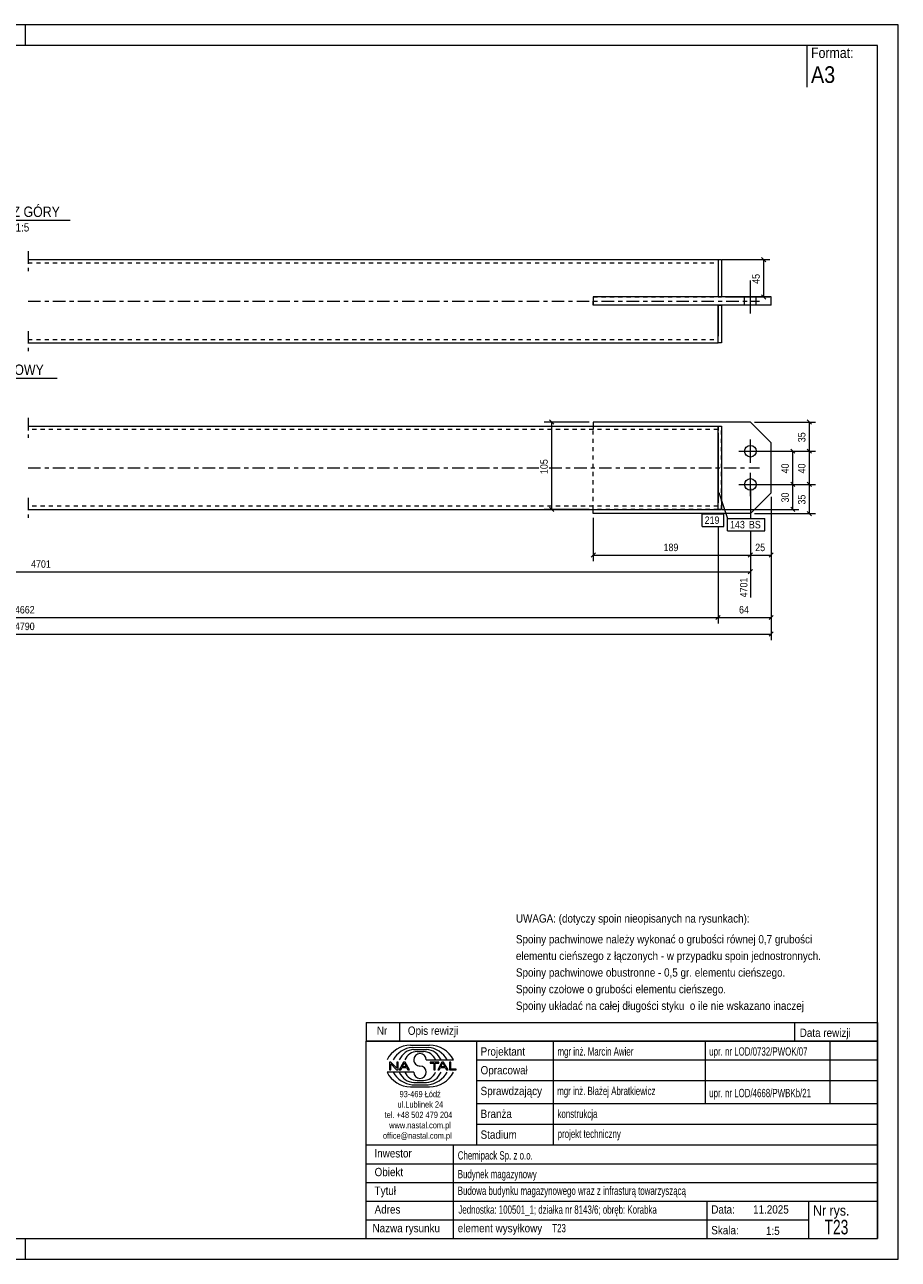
# Model space of a CAD drawing. Header units: millimetres. Extents: x 0 to 420, y 0 to 297.
# Tile 2 of 2: x 210 to 420, y 0 to 297. Entities that reach past the tile are written whole.
import ezdxf

# ---------------------------------------------------------------- set-up
doc = ezdxf.new("R2010")
doc.units = ezdxf.units.MM
for name, pattern in [('XKITLINE00', [0]), ('XKITLINE01', [4, 1, -1, 1, -1]), ('XKITLINE03', [6, 3, -1, 1, -1])]:
    doc.linetypes.add(name, pattern=pattern)
for name, color, linetype, lineweight in [('Arkusz rysunku', 3, 'Continuous', 0), ('Element', 2, 'Continuous', 0), ('Inny typ obiektu', 7, 'Continuous', 0), ('Wymiar', 4, 'Continuous', 0), ('Znak elementu', 2, 'Continuous', 0), ('Śruba', 3, 'Continuous', 0)]:
    doc.layers.add(name, color=color, linetype=linetype, lineweight=lineweight)
doc.styles.add('ARIAL', font='ARIAL.TTF')

msp = doc.modelspace()

# ---------------------------------------------------------------- linework, layer by layer
at = {"layer": 'Arkusz rysunku', "linetype": 'XKITLINE00', "lineweight": 0}
for p, q in [((420, 297), (0, 297)), ((210, 292), (210, 297)), ((420, 297), (415, 297)), ((420, 0), (420, 297)), ((415, 292), (5, 292)), ((415, 5), (415, 292)), ((5, 5), (415, 5)), ((210, 0), (210, 5)), ((0, 0), (420, 0))]:
    msp.add_line(p, q, dxfattribs=at)
at = {"layer": 'Element', "linetype": 'XKITLINE03', "lineweight": 0}
for p, q in [((210.62, 242.5), (210.62, 237.7)), ((210.62, 230.5), (386.62, 230.5)), ((210.62, 223.3), (210.62, 218.5)), ((210.62, 202.4), (210.62, 197.6)), ((210.62, 190.4), (333.5, 190.4)), ((336.02, 190.4), (386.62, 190.4)), ((210.62, 183.2), (210.62, 178.4))]:
    msp.add_line(p, q, dxfattribs=at)
at = {"layer": 'Element', "linetype": 'XKITLINE00', "lineweight": 0}
for p, q in [((210.62, 240.5), (376.62, 240.5)), ((376.62, 240.5), (376.62, 231.5)), ((376.62, 240.5), (377.42, 240.5)), ((376.62, 238.9), (376.62, 231.5)), ((377.42, 240.5), (377.42, 231.5)), ((389.42, 231.5), (346.62, 231.5)), ((346.62, 231.5), (346.62, 229.5)), ((389.42, 229.5), (346.62, 229.5)), ((376.62, 229.5), (376.62, 222.1)), ((376.62, 220.5), (376.62, 229.5)), ((377.42, 229.5), (377.42, 220.5)), ((384.42, 229.5), (384.42, 231.5)), ((389.42, 229.5), (389.42, 231.5)), ((210.62, 220.5), (376.62, 220.5)), ((377.42, 220.5), (376.62, 220.5)), ((210.62, 200.4), (376.62, 200.4)), ((384.42, 201.4), (346.62, 201.4)), ((346.62, 201.4), (346.62, 200.4)), ((376.62, 180.4), (376.62, 200.4)), ((376.62, 200.4), (377.42, 200.4)), ((377.42, 200.4), (377.42, 180.4)), ((389.42, 196.4), (384.42, 201.4)), ((376.62, 198.8), (376.62, 182)), ((389.42, 184.4), (389.42, 196.4)), ((389.42, 184.4), (384.42, 179.4)), ((210.62, 180.4), (376.62, 180.4)), ((346.62, 179.4), (346.62, 180.4)), ((384.42, 179.4), (346.62, 179.4)), ((377.42, 180.4), (376.62, 180.4))]:
    msp.add_line(p, q, dxfattribs=at)
at = {"layer": 'Element', "linetype": 'XKITLINE01', "lineweight": 0}
for p, q in [((210.62, 239.7), (376.62, 239.7)), ((376.62, 240.5), (376.62, 238.9)), ((346.62, 229.5), (346.62, 231.5)), ((346.62, 231.5), (376.62, 231.5)), ((346.62, 229.5), (346.62, 231.5)), ((376.62, 229.5), (346.62, 229.5)), ((376.62, 231.5), (377.42, 231.5)), ((376.62, 229.5), (377.42, 229.5)), ((210.62, 221.3), (376.62, 221.3)), ((376.62, 220.5), (376.62, 222.1)), ((376.62, 199.6), (210.62, 199.6)), ((346.62, 200.4), (346.62, 199.6)), ((346.62, 180.4), (346.62, 200.4)), ((376.62, 200.4), (376.62, 198.8)), ((376.62, 180.4), (376.62, 200.4)), ((376.62, 200.4), (377.42, 200.4)), ((377.42, 180.4), (377.42, 200.4)), ((376.62, 181.2), (210.62, 181.2)), ((346.62, 180.4), (346.62, 181.2)), ((376.62, 180.4), (376.62, 182)), ((376.62, 180.4), (346.62, 180.4)), ((376.62, 180.4), (377.42, 180.4))]:
    msp.add_line(p, q, dxfattribs=at)
at = {"layer": 'Inny typ obiektu', "linetype": 'XKITLINE00', "lineweight": 0}
for p, q in [((398, 292), (398, 282)), ((198.16, 250), (220.76, 250)), ((188.52, 212), (217.6, 212)), ((292, 57), (292, 52.5)), ((292, 57), (415, 57)), ((300, 57), (300, 52.5)), ((395, 57), (395, 52.5)), ((415, 57), (415, 52.5)), ((415, 52.5), (292, 52.5)), ((292, 5), (292, 52.5)), ((292, 52.5), (415, 52.5)), ((302.62, 51.49), (307.23, 51.5)), ((303.07, 50.99), (306.86, 51)), ((303.46, 50.49), (306.45, 50.49)), ((318.5, 52.5), (318.5, 27.5)), ((337, 27.5), (337, 52.5)), ((373.5, 52.5), (373.5, 37.5)), ((403.5, 52.5), (403.5, 37.5)), ((415, 52.5), (415, 5)), ((304.2, 49.98), (305.73, 49.99)), ((306.42, 47.99), (312.98, 47.99)), ((318.5, 48), (415, 48)), ((303.43, 45.01), (297, 45.01)), ((297.93, 47.44), (297.57, 47.44)), ((297.57, 47.44), (297.57, 45.56)), ((297.57, 45.56), (297.9, 45.56)), ((297.9, 47.04), (299.29, 45.56)), ((297.9, 45.56), (297.9, 47.04)), ((299.31, 45.96), (297.93, 47.44)), ((299.29, 45.56), (299.65, 45.56)), ((299.65, 47.44), (299.31, 47.44)), ((299.31, 47.44), (299.31, 45.96)), ((299.65, 45.56), (299.65, 47.44)), ((300.96, 47.44), (299.94, 45.56)), ((299.94, 45.56), (300.31, 45.56)), ((300.31, 45.56), (300.61, 46.13)), ((300.61, 46.13), (301.71, 46.13)), ((300.71, 46.33), (301.14, 47.24)), ((301.6, 46.33), (300.71, 46.33)), ((301.33, 47.44), (300.96, 47.44)), ((301.14, 47.24), (301.6, 46.33)), ((302.41, 45.56), (301.33, 47.44)), ((301.71, 46.13), (302.02, 45.56)), ((302.02, 45.56), (302.41, 45.56)), ((309.43, 47.44), (307.34, 47.44)), ((307.34, 47.44), (307.34, 47.22)), ((307.34, 47.22), (308.21, 47.22)), ((308.21, 47.22), (308.21, 45.56)), ((308.21, 45.56), (308.56, 45.56)), ((308.56, 45.56), (308.56, 47.22)), ((308.56, 47.22), (309.43, 47.22)), ((310.21, 47.44), (309.2, 45.56)), ((309.2, 45.56), (309.57, 45.56)), ((309.43, 47.22), (309.43, 47.44)), ((309.57, 45.56), (309.86, 46.13)), ((309.86, 46.13), (310.96, 46.13)), ((309.96, 46.33), (310.39, 47.24)), ((310.86, 46.33), (309.96, 46.33)), ((310.59, 47.44), (310.21, 47.44)), ((310.4, 47.24), (310.39, 47.24)), ((310.4, 47.24), (310.86, 46.33)), ((311.67, 45.56), (310.59, 47.44)), ((310.96, 46.13), (311.27, 45.56)), ((311.27, 45.56), (311.67, 45.56)), ((312.36, 47.44), (312.01, 47.44)), ((312.01, 47.44), (312.01, 45.56)), ((312.01, 45.56), (313.66, 45.56)), ((312.36, 45.78), (312.36, 47.44)), ((313.66, 45.78), (312.36, 45.78)), ((313.66, 45.56), (313.66, 45.78)), ((303.07, 42.01), (306.86, 42)), ((303.46, 42.51), (306.45, 42.51)), ((304.2, 43.02), (305.73, 43.01)), ((318.5, 43), (415, 43)), ((302.62, 41.51), (307.23, 41.5)), ((318.5, 37.5), (415, 37.5)), ((318.5, 32.5), (415, 32.5)), ((292, 27.5), (415, 27.5)), ((313, 5), (313, 27.5)), ((292, 23), (415, 23)), ((292, 18.5), (415, 18.5)), ((292, 14), (415, 14)), ((374, 5), (374, 14)), ((398.5, 5), (398.5, 14)), ((292, 9.5), (398.5, 9.5)), ((292, 5), (415, 5))]:
    msp.add_line(p, q, dxfattribs=at)
for centre, radius, start, end in [((302.72, 45.08), 6.42, 90.8317, 153.0136), ((303.67, 45), 6.02, 95.7347, 150.2266), ((306.22, 46.41), 4.08, 22.7023, 86.7527), ((306.24, 44.98), 6.04, 29.8256, 84.1252), ((307.25, 45.07), 6.43, 27.0191, 90.199), ((303.7, 46.42), 4.07, 93.3428, 157.3393), ((304.33, 46.6), 3.38, 92.229, 155.8008), ((304.92, 47.99), 1.49, 0.0741, 179.9259), ((304.92, 47.99), 1.49, 179.9259, 270), ((305.59, 46.6), 3.39, 24.2351, 87.5913), ((302.72, 47.92), 6.42, 206.9864, 269.1683), ((303.67, 48), 6.02, 209.7734, 264.2653), ((303.7, 46.58), 4.07, 202.6607, 266.6572), ((304.33, 46.4), 3.38, 204.1992, 267.771), ((304.92, 45.01), 1.49, 180.0741, 359.9259), ((304.92, 45), 1.49, 0.0741, 90), ((305.59, 46.4), 3.39, 272.4087, 335.7649), ((306.22, 46.59), 4.08, 273.2473, 337.2977), ((306.24, 48.02), 6.04, 275.8748, 330.1744), ((307.25, 47.93), 6.43, 269.801, 332.9809)]:
    msp.add_arc(centre, radius, start, end, dxfattribs=at)
at = {"layer": 'Wymiar', "linetype": 'XKITLINE00', "lineweight": 0}
for p, q in [((387.11, 241.01), (388.13, 239.99)), ((377.62, 240.5), (389.06, 240.5)), ((387.62, 231.5), (387.62, 240.5)), ((387.11, 232.01), (388.13, 230.99)), ((378.42, 231.5), (389.06, 231.5)), ((345.62, 201.4), (334.76, 201.4)), ((336.11, 201.91), (337.13, 200.89)), ((336.62, 180.4), (336.62, 201.4)), ((385.42, 201.4), (400.06, 201.4)), ((398.11, 201.91), (399.13, 200.89)), ((398.62, 194.4), (398.62, 201.4)), ((385.42, 194.4), (400.06, 194.4)), ((385.42, 194.4), (400.06, 194.4)), ((385.42, 194.4), (396.06, 194.4)), ((394.11, 194.91), (395.13, 193.89)), ((394.62, 186.4), (394.62, 194.4)), ((398.11, 194.91), (399.13, 193.89)), ((398.11, 194.91), (399.13, 193.89)), ((398.62, 186.4), (398.62, 194.4)), ((384.42, 185.4), (384.42, 178.23)), ((384.42, 185.4), (384.42, 178.23)), ((384.42, 185.4), (384.42, 178.23)), ((385.42, 186.4), (400.06, 186.4)), ((385.42, 186.4), (400.06, 186.4)), ((385.42, 186.4), (396.06, 186.4)), ((385.42, 186.4), (396.06, 186.4)), ((394.11, 186.91), (395.13, 185.89)), ((394.11, 186.91), (395.13, 185.89)), ((394.62, 180.4), (394.62, 186.4)), ((398.11, 186.91), (399.13, 185.89)), ((398.11, 186.91), (399.13, 185.89)), ((398.62, 179.4), (398.62, 186.4)), ((389.42, 183.4), (389.42, 148.96)), ((389.42, 183.4), (389.42, 152.96)), ((389.42, 183.4), (389.42, 167.96)), ((345.62, 180.4), (334.76, 180.4)), ((336.11, 180.91), (337.13, 179.89)), ((346.62, 178.4), (346.62, 167.96)), ((376.62, 179.4), (376.62, 179.3)), ((376.62, 179.4), (376.62, 179.3)), ((377.62, 180.4), (396.06, 180.4)), ((385.42, 179.4), (400.06, 179.4)), ((394.11, 180.91), (395.13, 179.89)), ((398.11, 179.91), (399.13, 178.89)), ((376.62, 176.3), (376.62, 152.96)), ((376.62, 176.3), (376.62, 152.96)), ((384.42, 175.23), (384.42, 159.24)), ((384.42, 175.23), (384.42, 167.96)), ((384.42, 175.23), (384.42, 167.96)), ((347.13, 169.91), (346.11, 168.89)), ((346.62, 169.4), (384.42, 169.4)), ((384.93, 169.91), (383.91, 168.89)), ((384.93, 169.91), (383.91, 168.89)), ((384.42, 169.4), (389.42, 169.4)), ((389.93, 169.91), (388.91, 168.89)), ((43.62, 165.4), (384.42, 165.4)), ((384.93, 165.91), (383.91, 164.89)), ((377.13, 154.91), (376.11, 153.89)), ((377.13, 154.91), (376.11, 153.89)), ((389.93, 154.91), (388.91, 153.89)), ((43.62, 154.4), (376.62, 154.4)), ((376.62, 154.4), (389.42, 154.4)), ((30.82, 150.4), (389.42, 150.4)), ((389.93, 150.91), (388.91, 149.89))]:
    msp.add_line(p, q, dxfattribs=at)
at = {"layer": 'Znak elementu', "linetype": 'XKITLINE00', "lineweight": 0}
for p, q in [((376.84, 184.46), (378.91, 178.23)), ((372.81, 179.3), (378.02, 179.3)), ((372.81, 176.3), (372.81, 179.3)), ((378.02, 176.3), (378.02, 179.3)), ((378.91, 178.23), (387.86, 178.23)), ((378.91, 175.23), (378.91, 178.23)), ((387.86, 175.23), (387.86, 178.23)), ((372.81, 176.3), (378.02, 176.3)), ((378.91, 175.23), (387.86, 175.23))]:
    msp.add_line(p, q, dxfattribs=at)
at = {"layer": 'Śruba', "linetype": 'XKITLINE00', "lineweight": 0}
for p, q in [((384.42, 227.5), (384.42, 235.5)), ((384.42, 227.5), (384.42, 235.5)), ((383.02, 229.5), (383.02, 231.5)), ((383.02, 229.5), (383.02, 231.5)), ((385.82, 229.5), (385.82, 231.5)), ((385.82, 229.5), (385.82, 231.5)), ((384.42, 191.6), (384.42, 197.2)), ((381.62, 194.4), (387.22, 194.4)), ((384.42, 183.6), (384.42, 189.2)), ((381.62, 186.4), (387.22, 186.4))]:
    msp.add_line(p, q, dxfattribs=at)
for centre in [(384.42, 194.4), (384.42, 186.4)]:
    msp.add_circle(centre, 1.4, dxfattribs=at)

# ---------------------------------------------------------------- texts
at = {"layer": 'Inny typ obiektu', "style": 'ARIAL'}
for s, height, width, p in [('Format:', 2.5, 0.85, (399, 289)), ('A3', 4, 0.85, (399, 283)), ('RZUT Z GÓRY', 2.5, 0.85, (198.16, 250.75)), ('1:5', 2, 0.85, (207.61, 247.25)), ('WIDOK CZOŁOWY', 2.5, 0.85, (188.52, 212.75)), ('UWAGA: (dotyczy spoin nieopisanych na rysunkach):', 2, 0.85, (328, 81)), ('Spoiny pachwinowe należy wykonać o grubości równej 0,7 grubości', 2, 0.85, (328, 76)), ('elementu cieńszego z łączonych - w przypadku spoin jednostronnych.', 2, 0.85, (328, 72)), ('Spoiny pachwinowe obustronne - 0,5 gr. elementu cieńszego.', 2, 0.85, (328, 68)), ('Spoiny czołowe o grubości elementu cieńszego.', 2, 0.85, (328, 64)), ('Spoiny układać na całej długości styku  o ile nie wskazano inaczej', 2, 0.85, (328, 60)), ('Nr', 2, 0.85, (294.54, 54)), ('Opis rewizji', 2, 0.85, (302, 54)), ('Data rewizji', 2, 0.85, (396.28, 53.5)), ('Projektant', 2, 0.85, (319.5, 49)), ('mgr inż. Marcin Awier', 2, 0.68, (338, 49)), ('upr. nr LOD/0732/PWOK/07', 2, 0.68, (374.5, 49)), ('Opracował', 2, 0.85, (319.5, 44.5)), ('Sprawdzający', 2, 0.85, (319.5, 39.5)), ('mgr inż. Błażej Abratkiewicz', 2, 0.68, (337.94, 39.5)), ('93-469 Łódź', 1.5, 0.85, (300, 39)), ('upr. nr LOD/4668/PWBKb/21', 2, 0.68, (374.5, 39)), ('ul.Lublinek 24', 1.5, 0.85, (299.5, 36.5)), ('Branża', 2, 0.85, (319.5, 34)), ('konstrukcja', 2, 0.68, (338, 34)), ('tel. +48 502 479 204', 1.5, 0.85, (296.41, 34)), ('www.nastal.com.pl', 1.5, 0.85, (297.5, 31.5)), ('office@nastal.com.pl', 1.5, 0.85, (296, 29)), ('Stadium', 2, 0.85, (319.5, 29)), ('projekt techniczny', 2, 0.68, (338.04, 29.19)), ('Inwestor', 2, 0.85, (293.96, 24.5)), ('Chemipack Sp. z o.o.', 2, 0.68, (314, 24)), ('Obiekt', 2, 0.85, (294, 20)), ('Budynek magazynowy', 2, 0.68, (314, 19.5)), ('Tytuł', 2, 0.85, (294, 15.5)), ('Budowa budynku magazynowego wraz z infrasturą towarzyszącą', 2, 0.68, (314, 15.5)), ('Adres', 2, 0.85, (294, 11)), ('Jednostka: 100501_1; działka nr 8143/6; obręb: Korabka', 2, 0.68, (314.16, 10.96)), ('Data:', 2, 0.85, (375, 11)), ('11.2025', 2, 0.85, (385.06, 11)), ('Nr rys.', 2.5, 0.85, (399.5, 10.5)), ('T23', 3.5, 0.68, (402.25, 6)), ('Nazwa rysunku', 2, 0.85, (293.5, 6.5)), ('element wysyłkowy', 2, 0.85, (314, 6.5)), ('T23', 2, 0.68, (336.75, 6.5)), ('Skala:', 2, 0.85, (375, 6)), ('1:5', 2, 0.85, (388.16, 5.85))]:
    msp.add_text(s, height=height, dxfattribs=dict(at, width=width)).set_placement(p)
at = {"layer": 'Wymiar', "style": 'ARIAL', "width": 0.85}
for s, p in [('45', (386.66, 234.66)), ('35', (397.66, 196.56)), ('105', (335.66, 188.9)), ('40', (393.66, 189.06)), ('40', (397.66, 189.06)), ('30', (393.66, 182.06)), ('35', (397.66, 181.56)), ('4701', (383.7, 159.24))]:
    msp.add_text(s, height=1.8, rotation=90.0002, dxfattribs=at).set_placement(p)
for s, p in [('189', (363.52, 170.36)), ('25', (385.58, 170.36)), ('4701', (211.35, 166.36)), ('4662', (207.45, 155.36)), ('64', (381.68, 155.36)), ('4790', (207.45, 151.36))]:
    msp.add_text(s, height=1.8, dxfattribs=at).set_placement(p)
at = {"layer": 'Znak elementu', "style": 'ARIAL', "width": 0.85}
for s, p in [('219', (373.41, 176.9)), ('143', (379.51, 175.83)), ('BS', (384.05, 175.83))]:
    msp.add_text(s, height=1.8, dxfattribs=at).set_placement(p)

doc.saveas('drawing.dxf')
